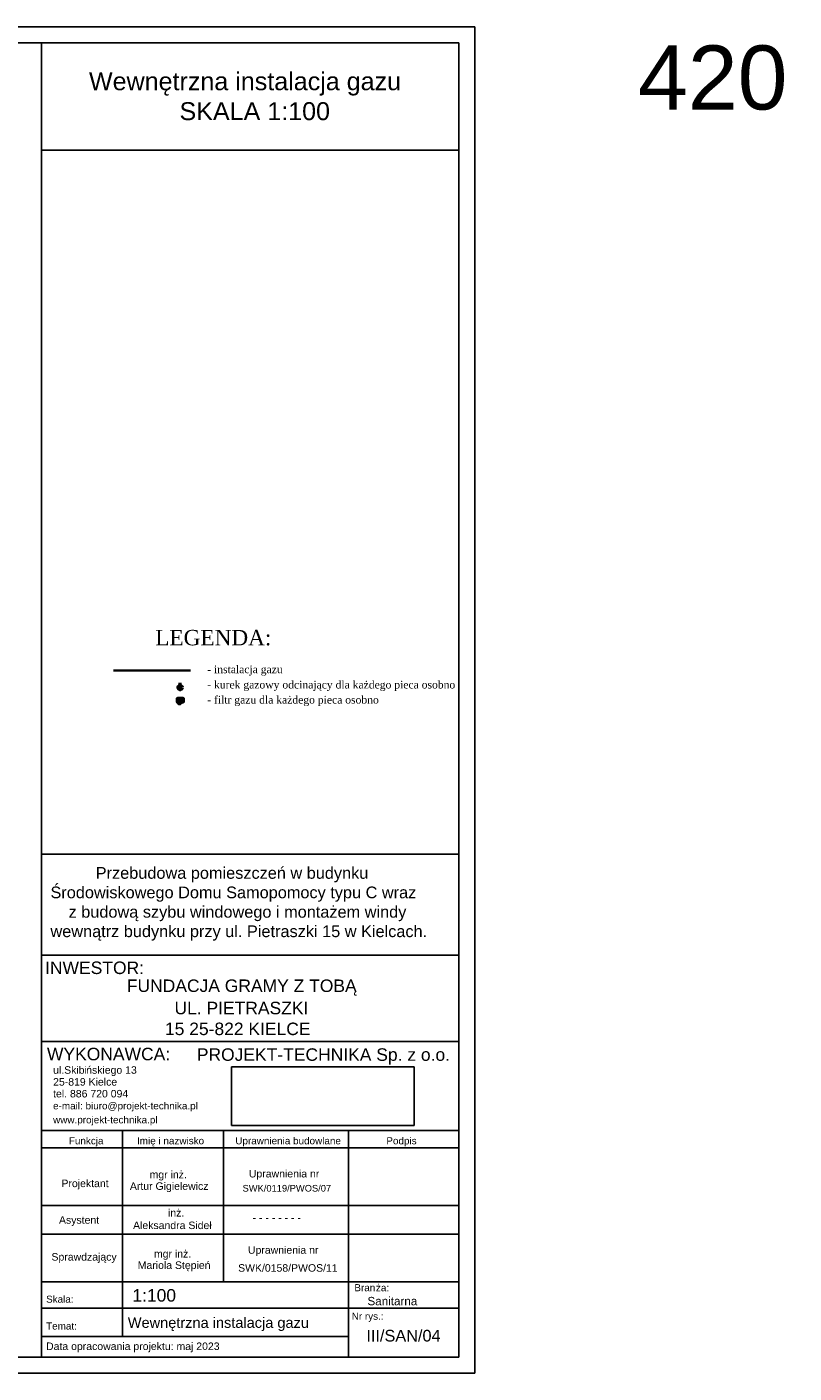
# Model space of a CAD drawing. Header units: inches. Extents: x -112469 to 885939, y -131046 to 286269.
# Tile 12 of 138: x -46672 to -22730, y -131046 to -89046. Entities that reach past the tile are written whole.
import ezdxf
from ezdxf.enums import TextEntityAlignment as Align

# ---------------------------------------------------------------- set-up
doc = ezdxf.new("R2010")
doc.units = ezdxf.units.IN
doc.header["$MEASUREMENT"] = 0
for name, color, linetype, lineweight in [('_gaz', 40, 'Continuous', 35), ('_IS_WENT_ilości powietrza', 7, 'Continuous', 35), ('GAZ', 40, 'Continuous', 60)]:
    doc.layers.add(name, color=color, linetype=linetype, lineweight=lineweight)
doc.styles.add('Arial_10', font='arial.ttf', dxfattribs={"height": 1.8})
doc.styles.add('Arial_11', font='arial.ttf', dxfattribs={"height": 0.15})
doc.styles.add('Arial_8', font='arial.ttf', dxfattribs={"height": 0.17})
doc.styles.add('Arial_9', font='arial.ttf', dxfattribs={"height": 0.25})
doc.styles.add('Arial_B', font='arial.ttf', dxfattribs={"height": 0.25})
doc.styles.add('Arial_B_1', font='arial.ttf', dxfattribs={"height": 0.17})
doc.styles.add('Arial_I', font='arial.ttf', dxfattribs={"height": 0.18})
doc.styles.add('Arial_I_1', font='arial.ttf', dxfattribs={"height": 0.17})
doc.styles.add('Arial_I_2', font='arial.ttf', dxfattribs={"height": 0.3})
doc.styles.add('Arial_I_3', font='arial.ttf', dxfattribs={"height": 0.2})
doc.styles.get("Standard").update_dxf_attribs({"font": 'arial.ttf'})
picture_1 = doc.add_image_def('image1.png', size_in_pixel=(666, 214))

# ---------------------------------------------------------------- blocks, each defined once
blk = doc.blocks.new('zw$5453')
at = {"style": 'Arial_11'}
blk.add_text('SWK/0119/PWOS/07', height=160.15, dxfattribs=at).set_placement((184, -35), align=Align.MIDDLE_CENTER)

msp = doc.modelspace()

# ---------------------------------------------------------------- hatches: boundary and pattern name
at = {"layer": 'GAZ'}
h = msp.add_hatch(color=256, dxfattribs=at)
h.dxf.hatch_style = 1
h.paths.add_polyline_path([(-41835, -109660, 1), (-41948, -109660, 1)])

# ---------------------------------------------------------------- linework, layer by layer
for p, q in [((-46218, -89546), (-46218, -130546)), ((-46218, -92891), (-33197, -92891)), ((-46218, -114853), (-33197, -114853)), ((-46190, -118012), (-33197, -118012)), ((-46190, -118012), (-33197, -118012)), ((-46190, -120703), (-33197, -120703)), ((-46190, -123480), (-33197, -123480)), ((-43691, -123480), (-43691, -129905)), ((-40535, -123480), (-40535, -128198)), ((-36637, -123480), (-36637, -130546)), ((-46190, -124017), (-33197, -124017)), ((-46190, -124017), (-33197, -124017)), ((-46190, -124017), (-33197, -124017)), ((-46218, -125817), (-33197, -125817)), ((-46218, -126717), (-33197, -126717)), ((-46190, -128198), (-33197, -128198)), ((-46190, -128198), (-33197, -128198)), ((-46190, -129019), (-33197, -129019)), ((-36637, -129905), (-46190, -129905))]:
    msp.add_line(p, q)
for points in [[(-107197, -89046), (-32697, -89046), (-32697, -131046), (-107197, -131046)], [(-106697, -89546), (-33197, -89546), (-33197, -130546), (-106697, -130546)]]:
    msp.add_lwpolyline(points, close=True)
at = {"layer": '_gaz', "ltscale": 10}
msp.add_line((-41569, -109129), (-43969, -109129), dxfattribs=at)
at = {"layer": 'GAZ'}
for p, q in [((-41937, -109559, 0), (-41847, -109559, 0)), ((-41892, -109603, 0), (-41892, -109559, 0)), ((-41800, -110092, 0), (-41974, -110011, 0))]:
    msp.add_line(p, q, dxfattribs=at)
at = {"layer": 'GAZ', "elevation": 0}
for points in [[(-41841, -110092), (-41800, -110092), (-41800, -110011), (-41974, -110011), (-41974, -110092), (-41932, -110092)], [(-41932, -110092), (-41957, -110114), (-41915, -110160), (-41841, -110092)]]:
    msp.add_lwpolyline(points, dxfattribs=at)
at = {"layer": 'GAZ'}
msp.add_circle((-41892, -109660, 0), 56.4, dxfattribs=at)

# ---------------------------------------------------------------- block references
at = {"xscale": 1.3, "yscale": 1.3, "zscale": 1.3}
msp.add_blockref('zw$5453', (-38799, -125234), dxfattribs=at)

# ---------------------------------------------------------------- texts
at = {"style": 'Arial_10'}
for s, p in [('mgr inż. ', (-42707, -127441)), ('Mariola Stępień', (-43213, -127797))]:
    msp.add_text(s, height=234, dxfattribs=at).set_placement(p)
msp.add_text('SWK/0158/PWOS/11', height=234, dxfattribs=at).set_placement((-38528, -127766), align=Align.MIDDLE_CENTER)
at = {"width": 22558.04, "attachment_point": 1}
for s, insert, char_height in [('420', (-27598, -89624), 2000), ('Wewnętrzna instalacja gazu\\P             SKALA 1:100', (-44735, -90461), 560)]:
    msp.add_mtext(s, dxfattribs=dict(at, insert=insert, char_height=char_height))
at = {"attachment_point": 1}
for s, insert, char_height, width, style in [('{\\A1;          Przebudowa pomieszczeń w budynku      Środowiskowego Domu Samopomocy typu C wraz\\P    z\xa0budową szybu windowego i montażem windy wewnątrz budynku przy ul. Pietraszki 15 w Kielcach.}', (-45937, -115260), 364, 12740.12, 'Arial_B_1'), ('INWESTOR:', (-46104, -118206), 390, 3835.27, 'Arial_9'), ('\\pi1693.11987;FUNDACJA GRAMY Z TOBĄ', (-45247, -118766), 390, 10779.21, 'Arial_B'), ('\\pi297.62855;UL. PIETRASZKI \\pi297.62855;15 25-822 KIELCE', (-42364, -119461), 390, 4767.14, 'Arial_9'), ('WYKONAWCA:', (-46046, -120897), 390, 4783.67, 'Arial_9'), ('PROJEKT-TECHNIKA Sp. z o.o.', (-41369, -120914), 390, 8420.93, 'Arial_B'), ('ul.Skibi', (-45855, -121473), 234, 1250.63, 'Arial_I'), ('ńskiego 13', (-44823, -121473), 234, 1896.79, 'Arial_I'), ('tel. 886 720 094', (-45855, -122212), 234, 2793.08, 'Arial_I'), ('25-819 Kielce', (-45855, -121843), 234, 2386.62, 'Arial_I'), ('e-mail: biuro@projekt-technika.pl', (-45855, -122597), 221, 5659.11, 'Arial_I_1'), ('www.projekt-technika.pl', (-45855, -123033), 221, 4074.98, 'Arial_I_1'), ('Funkcja', (-45363, -123688), 221, 1375.7, 'Arial_I_1'), ('Imi', (-43236, -123688), 221, 500.25, 'Arial_I_1'), ('ę i nazwisko', (-42823, -123688), 221, 2105.23, 'Arial_I_1'), ('Uprawnienia budowlane', (-40168, -123688), 221, 4147.93, 'Arial_I_1'), ('Podpis', (-35454, -123688), 221, 1198.52, 'Arial_I_1'), ('mgr inż.', (-42843, -124734), 234, 1422.79, 'Arial_10'), ('Uprawnienia nr ', (-39745, -124708), 234, 2668.02, 'Arial_10'), ('Projektant', (-45594, -125011), 234, 1740.46, 'Arial_10'), ('Artur Gigielewicz', (-43458, -125095), 234, 3940.85, 'Arial_10'), ('            inż. \\PAleksandra Sideł', (-43359, -125929), 234, 2866.03, 'Arial_10'), ('Asystent', (-45671, -126152), 234, 1448.65, 'Arial_10'), ('- - - - - - - -', (-39628, -126081), 234, 1730.04, 'Arial_10'), ('Sprawdzający', (-45905, -127303), 234, 1740.46, 'Arial_10'), ('Uprawnienia nr ', (-39773, -127089), 234, 2668.02, 'Arial_10'), ('1:100', (-43381, -128426), 390, 1688.35, 'Arial_I_3'), ('Bran', (-36452, -128272), 221, 812.91, 'Arial_8'), ('ża:', (-35781, -128272), 221, 500.25, 'Arial_8'), ('Skala:', (-46074, -128630), 221, 1052.62, 'Arial_8'), ('Sanitarna', (-36044, -128670), 260, 3435.59, 'Arial_I_2'), ('Wewnętrzna instalacja gazu', (-43523, -129310), 325, 13561.31, 'Arial_I_3'), ('Nr rys.:', (-36536, -129162), 221, 1208.94, 'Arial_8'), ('Temat:', (-46074, -129468), 221, 1188.1, 'Arial_8'), ('III/SAN/04', (-36079, -129697), 364, 3387.13, 'Arial_I_3'), ('Data opracowania projektu: maj 2023', (-46074, -130092), 234, 7076.5, 'Arial_I')]:
    msp.add_mtext(s, dxfattribs=dict(at, insert=insert, char_height=char_height, width=width, style=style))
at = {"layer": '_IS_WENT_ilości powietrza', "ltscale": 40, "width": 10904.42, "attachment_point": 1}
for s, insert, char_height in [('{\\fTimes New Roman|b0|i0|c238|p18;LEGENDA:}', (-42667, -107860), 480), ('{\\fTimes New Roman|b0|i0|c238|p18;- instalacja gazu}', (-41045, -108969), 240), ('{\\fTimes New Roman|b0|i0|c238|p18;- kurek gazowy odcinający dla każdego pieca osobno}', (-41045, -109447), 240), ('{\\fTimes New Roman|b0|i0|c238|p18;- filtr gazu dla każdego pieca osobno}', (-41045, -109918), 240)]:
    msp.add_mtext(s, dxfattribs=dict(at, insert=insert, char_height=char_height))

# ---------------------------------------------------------------- pictures from other files: only their frames are drawn
at = {"color": 7, "true_color": 0xfcfcfc}
image = msp.add_image(picture_1, insert=(-40290, -123326), size_in_units=(5699, 1831), dxfattribs=at)
image.dxf.flags = 7

doc.saveas('drawing.dxf')
